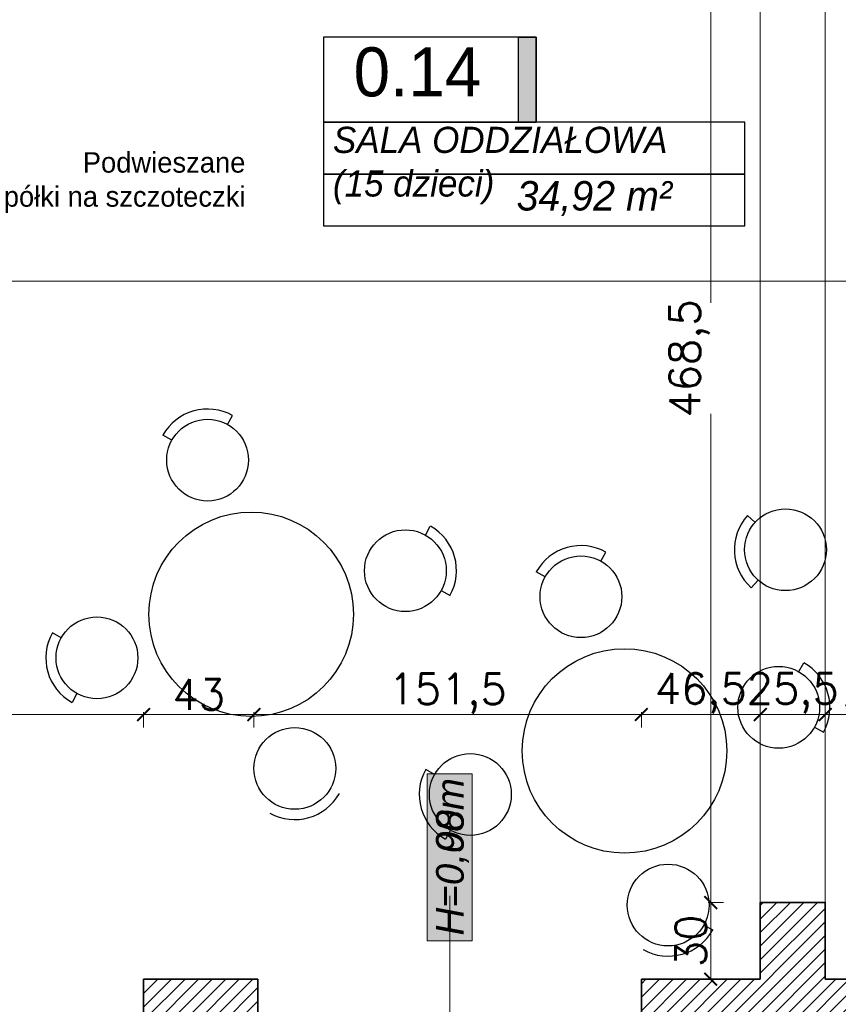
# Model space of a CAD drawing. Header units: millimetres. Extents: x -740 to 33545, y 5178 to 22494.
# Tile 167 of 256: x 10885 to 11205, y 9773 to 10158. Entities that reach past the tile are written whole.
import ezdxf
from ezdxf.lldxf.tags import DXFTag

# ---------------------------------------------------------------- set-up
doc = ezdxf.new("R2010")
doc.units = ezdxf.units.MM
doc.header["$MEASUREMENT"] = 0
doc.layers.get('Defpoints').update_dxf_attribs({"color": 252})
doc.layers.add('_I_EKO_PODKLAD 3', color=252, linetype='Continuous')
doc.layers.add('tabelki opis', color=252, linetype='Continuous')
for name, color, linetype, lineweight in [('A_istniejące ściany', 252, 'Continuous', 35), ('A_l.przerywana', 252, 'ICAD_ISO03W100', 9), ('A_opisy', 252, 'Continuous', 15), ('l.wypełnien', 252, 'Continuous', 5), ('wymiarowanie', 252, 'Continuous', 9)]:
    doc.layers.add(name, color=color, linetype=linetype, lineweight=lineweight)
doc.styles.add('ARIALL', font='GOTHIC.TTF', dxfattribs={"height": 40})
doc.styles.add('ROMANS', font='romans')
doc.styles.add('styl2', font='simplex.shx')
tags = doc.linetypes.add('ICAD_ISO03W100', pattern=[30, 12, -18]).pattern_tags.tags
tags[6:7] = [DXFTag(74, 4), DXFTag(75, 0), DXFTag(340, '0'), DXFTag(46, 1.0), DXFTag(50, 0.0), DXFTag(44, 0.0), DXFTag(45, 0.0)]
tags[4:5] = [DXFTag(74, 4), DXFTag(75, 0), DXFTag(340, '0'), DXFTag(46, 1.0), DXFTag(50, 0.0), DXFTag(44, 0.0), DXFTag(45, 0.0)]
doc.dimstyles.new('Skala 1-50', dxfattribs={"dimtxt": 12, "dimasz": 5, "dimexe": 1, "dimexo": 1, "dimgap": 1.5, "dimtad": 1, "dimdec": 1, "dimrnd": 0.5, "dimtxsty": 'styl2', "dimblk": 'ARCHTICK', "dimcen": 5, "dimadec": 0, "dimazin": 0, "dimtfac": 1, "dimtdec": 1, "dimtmove": 1, "dimatfit": 3, "dimldrblk": 'ARCHTICK', "dimfxl": 0, "dimlwd": -1, "dimlwe": -1, "dimarcsym": 0})

# ---------------------------------------------------------------- blocks, each defined once
blk = doc.blocks.new('_ArchTick')
at = {"color": 0, "linetype": 'ByBlock', "const_width": 0.15}
blk.add_lwpolyline([(-0.5, -0.5), (0.5, 0.5)], dxfattribs=at)
blk = doc.blocks.new('*D526')
at = {"layer": 'Defpoints', "color": 0}
for p in [(11174.51, 10281.34), (11155.14, 9812.76), (11174.51, 9812.76)]:
    blk.add_point(p, dxfattribs=at)
at = {"layer": 'wymiarowanie', "color": 0}
for p, q in [((11160.14, 10281.34), (11154.14, 10281.34)), ((11155.14, 10281.34), (11155.14, 10047.41)), ((11155.14, 9812.76), (11155.14, 10003.94)), ((11160.14, 9812.76), (11154.14, 9812.76))]:
    blk.add_line(p, q, dxfattribs=at)
at = {"layer": 'wymiarowanie', "color": 0, "xscale": 5, "yscale": 5, "zscale": 5}
for p, rotation in [((11155.14, 10281.34), 90), ((11155.14, 9812.76), 270)]:
    blk.add_blockref('_ArchTick', p, dxfattribs=dict(at, rotation=rotation))
at = {"layer": 'wymiarowanie', "color": 0, "insert": (11146.79, 10025.67), "char_height": 12, "attachment_point": 5, "rotation": 90, "style": 'styl2'}
blk.add_mtext('468,5', dxfattribs=at)
blk = doc.blocks.new('*D1186')
at = {"layer": 'Defpoints', "color": 0}
for p in [(11839.15, 10110.74), (10781.66, 10085.81), (11839.15, 10055.97)]:
    blk.add_point(p, dxfattribs=at)
at = {"layer": 'wymiarowanie', "color": 0}
for p, q in [((10781.66, 10060.97), (10781.66, 10054.97)), ((11839.15, 10060.97), (11839.15, 10054.97)), ((10781.66, 10055.97), (11839.15, 10055.97))]:
    blk.add_line(p, q, dxfattribs=at)
at = {"layer": 'wymiarowanie', "color": 0, "xscale": 5, "yscale": 5, "zscale": 5, "rotation": 180}
blk.add_blockref('_ArchTick', (10781.66, 10055.97), dxfattribs=at)
at = {"layer": 'wymiarowanie', "color": 0, "xscale": 5, "yscale": 5, "zscale": 5}
blk.add_blockref('_ArchTick', (11839.15, 10055.97), dxfattribs=at)
at = {"layer": 'wymiarowanie', "color": 0, "insert": (11310.4, 10064.32), "char_height": 12, "attachment_point": 5, "style": 'styl2'}
blk.add_mtext('1057,5', dxfattribs=at)
blk = doc.blocks.new('*D2211')
at = {"layer": 'Defpoints', "color": 0}
for p in [(11176.88, 9812.76), (11155.14, 9782.76), (11174.51, 9782.76)]:
    blk.add_point(p, dxfattribs=at)
at = {"layer": 'wymiarowanie', "color": 0}
for p, q in [((11160.14, 9812.76), (11154.14, 9812.76)), ((11155.14, 9812.76), (11155.14, 9782.76)), ((11160.14, 9782.76), (11154.14, 9782.76))]:
    blk.add_line(p, q, dxfattribs=at)
at = {"layer": 'wymiarowanie', "color": 0, "xscale": 5, "yscale": 5, "zscale": 5}
for p, rotation in [((11155.14, 9812.76), 90), ((11155.14, 9782.76), 270)]:
    blk.add_blockref('_ArchTick', p, dxfattribs=dict(at, rotation=rotation))
at = {"layer": 'wymiarowanie', "color": 0, "insert": (11147.34, 9797.76), "char_height": 12, "attachment_point": 5, "rotation": 90, "style": 'styl2'}
blk.add_mtext('30', dxfattribs=at)
blk = doc.blocks.new('*D2779')
at = {"layer": 'Defpoints', "color": 0}
for p in [(10933.28, 9886.31), (10783.28, 9782.76), (10933.28, 9782.76)]:
    blk.add_point(p, dxfattribs=at)
at = {"layer": 'wymiarowanie', "color": 0}
for p, q in [((10783.28, 9881.31), (10783.28, 9887.31)), ((10783.28, 9886.31), (10933.28, 9886.31)), ((10933.28, 9881.31), (10933.28, 9887.31))]:
    blk.add_line(p, q, dxfattribs=at)
at = {"layer": 'wymiarowanie', "color": 0, "xscale": 5, "yscale": 5, "zscale": 5, "rotation": 180}
blk.add_blockref('_ArchTick', (10783.28, 9886.31), dxfattribs=at)
at = {"layer": 'wymiarowanie', "color": 0, "xscale": 5, "yscale": 5, "zscale": 5}
blk.add_blockref('_ArchTick', (10933.28, 9886.31), dxfattribs=at)
at = {"layer": 'wymiarowanie', "color": 0, "insert": (10858.28, 9894.11), "char_height": 12, "attachment_point": 5, "style": 'styl2'}
blk.add_mtext('150', dxfattribs=at)
blk = doc.blocks.new('*D2780')
at = {"layer": 'Defpoints', "color": 0}
for p in [(11128.02, 9886.31), (10976.39, 9782.76), (11128.02, 9782.76)]:
    blk.add_point(p, dxfattribs=at)
at = {"layer": 'wymiarowanie', "color": 0}
for p, q in [((10976.39, 9881.31), (10976.39, 9887.31)), ((10976.39, 9886.31), (11128.02, 9886.31)), ((11128.02, 9881.31), (11128.02, 9887.31))]:
    blk.add_line(p, q, dxfattribs=at)
at = {"layer": 'wymiarowanie', "color": 0, "xscale": 5, "yscale": 5, "zscale": 5, "rotation": 180}
blk.add_blockref('_ArchTick', (10976.39, 9886.31), dxfattribs=at)
at = {"layer": 'wymiarowanie', "color": 0, "xscale": 5, "yscale": 5, "zscale": 5}
blk.add_blockref('_ArchTick', (11128.02, 9886.31), dxfattribs=at)
at = {"layer": 'wymiarowanie', "color": 0, "insert": (11052.2, 9894.51), "char_height": 12, "attachment_point": 5, "style": 'styl2'}
blk.add_mtext('151,5', dxfattribs=at)
blk = doc.blocks.new('*D2781')
at = {"layer": 'Defpoints', "color": 0}
for p in [(10976.39, 9886.31), (10933.28, 9782.76), (10976.39, 9782.76)]:
    blk.add_point(p, dxfattribs=at)
at = {"layer": 'wymiarowanie', "color": 0}
for p, q in [((10933.28, 9881.31), (10933.28, 9887.31)), ((10933.28, 9886.31), (10976.39, 9886.31)), ((10976.39, 9881.31), (10976.39, 9887.31))]:
    blk.add_line(p, q, dxfattribs=at)
at = {"layer": 'wymiarowanie', "color": 0, "xscale": 5, "yscale": 5, "zscale": 5, "rotation": 180}
blk.add_blockref('_ArchTick', (10933.28, 9886.31), dxfattribs=at)
at = {"layer": 'wymiarowanie', "color": 0, "xscale": 5, "yscale": 5, "zscale": 5}
blk.add_blockref('_ArchTick', (10976.39, 9886.31), dxfattribs=at)
at = {"layer": 'wymiarowanie', "color": 0, "insert": (10954.84, 9894.11), "char_height": 12, "attachment_point": 5, "style": 'styl2'}
blk.add_mtext('43', dxfattribs=at)
blk = doc.blocks.new('*D2782')
at = {"layer": 'Defpoints', "color": 0}
for p in [(11174.51, 9886.31), (11128.02, 9782.76), (11174.51, 9782.76)]:
    blk.add_point(p, dxfattribs=at)
at = {"layer": 'wymiarowanie', "color": 0}
for p, q in [((11128.02, 9881.31), (11128.02, 9887.31)), ((11128.02, 9886.31), (11174.51, 9886.31)), ((11174.51, 9881.31), (11174.51, 9887.31))]:
    blk.add_line(p, q, dxfattribs=at)
at = {"layer": 'wymiarowanie', "color": 0, "xscale": 5, "yscale": 5, "zscale": 5, "rotation": 180}
blk.add_blockref('_ArchTick', (11128.02, 9886.31), dxfattribs=at)
at = {"layer": 'wymiarowanie', "color": 0, "xscale": 5, "yscale": 5, "zscale": 5}
blk.add_blockref('_ArchTick', (11174.51, 9886.31), dxfattribs=at)
at = {"layer": 'wymiarowanie', "color": 0, "insert": (11151.26, 9894.66), "char_height": 12, "attachment_point": 5, "style": 'styl2'}
blk.add_mtext('46,5', dxfattribs=at)
blk = doc.blocks.new('*D2783')
at = {"layer": 'Defpoints', "color": 0}
for p in [(11199.91, 9886.31), (11199.91, 9812.76), (11174.51, 9782.76)]:
    blk.add_point(p, dxfattribs=at)
at = {"layer": 'wymiarowanie', "color": 0}
for p, q in [((11174.51, 9881.31), (11174.51, 9887.31)), ((11174.51, 9886.31), (11199.91, 9886.31)), ((11199.91, 9881.31), (11199.91, 9887.31))]:
    blk.add_line(p, q, dxfattribs=at)
at = {"layer": 'wymiarowanie', "color": 0, "xscale": 5, "yscale": 5, "zscale": 5, "rotation": 180}
blk.add_blockref('_ArchTick', (11174.51, 9886.31), dxfattribs=at)
at = {"layer": 'wymiarowanie', "color": 0, "xscale": 5, "yscale": 5, "zscale": 5}
blk.add_blockref('_ArchTick', (11199.91, 9886.31), dxfattribs=at)
at = {"layer": 'wymiarowanie', "color": 0, "insert": (11187.21, 9894.66), "char_height": 12, "attachment_point": 5, "style": 'styl2'}
blk.add_mtext('25,5', dxfattribs=at)
blk = doc.blocks.new('*D2784')
at = {"layer": 'Defpoints', "color": 0}
for p in [(11234.13, 9886.31), (11199.91, 9812.76), (11234.13, 9782.76)]:
    blk.add_point(p, dxfattribs=at)
at = {"layer": 'wymiarowanie', "color": 0}
for p, q in [((11199.91, 9881.31), (11199.91, 9887.31)), ((11199.91, 9886.31), (11234.13, 9886.31)), ((11234.13, 9881.31), (11234.13, 9887.31))]:
    blk.add_line(p, q, dxfattribs=at)
at = {"layer": 'wymiarowanie', "color": 0, "xscale": 5, "yscale": 5, "zscale": 5, "rotation": 180}
blk.add_blockref('_ArchTick', (11199.91, 9886.31), dxfattribs=at)
at = {"layer": 'wymiarowanie', "color": 0, "xscale": 5, "yscale": 5, "zscale": 5}
blk.add_blockref('_ArchTick', (11234.13, 9886.31), dxfattribs=at)
at = {"layer": 'wymiarowanie', "color": 0, "insert": (11217.02, 9894.11), "char_height": 12, "attachment_point": 5, "style": 'styl2'}
blk.add_mtext('34', dxfattribs=at)

msp = doc.modelspace()

# ---------------------------------------------------------------- hatches: boundary and pattern name
at = {"layer": 'A_opisy', "ltscale": 0.3}
msp.add_hatch(color=256, dxfattribs=at).paths.add_polyline_path([(11044.25, 9797.7), (11044.25, 9863.16), (11061.78, 9863.16), (11061.78, 9797.7)])
msp.add_hatch(color=256, dxfattribs=at).paths.add_polyline_path([(11044.25, 9797.7), (11044.25, 9863.16), (11061.78, 9863.16), (11061.78, 9797.7)])
msp.add_hatch(color=256, dxfattribs=at).paths.add_polyline_path([(11044.25, 9797.7), (11044.25, 9863.16), (11061.78, 9863.16), (11061.78, 9797.7)])
msp.add_hatch(color=256, dxfattribs=at).paths.add_polyline_path([(11044.25, 9797.7), (11044.25, 9863.16), (11061.78, 9863.16), (11061.78, 9797.7)])
at = {"layer": 'l.wypełnien'}
h = msp.add_hatch(dxfattribs=at)
h.set_pattern_fill('ANSI31', color=256, scale=30, style=0)
h.paths.add_polyline_path([(10913.66, 10402.52), (10997.39, 10402.52), (11117.42, 10402.52), (11176.61, 10402.52), (11176.61, 10401.46), (11164.43, 10401.46), (11164.43, 10399.14), (11180.1, 10399.14), (11180.1, 10402.52), (11291.35, 10402.52), (11291.35, 10359.34), (11212.91, 10359.34), (11212.91, 10281.34), (11174.51, 10281.34), (11174.51, 10359.34), (11117.42, 10359.34), (10913.66, 10359.34)])
h.paths.add_polyline_path([(11186.51, 10326.34), (11186.51, 10347.34), (11200.91, 10347.34), (11200.91, 10326.34)], flags=16)
h.paths.add_polyline_path([(11186.51, 10326.34), (11186.51, 10347.34), (11200.91, 10347.34), (11200.91, 10326.34)], flags=0)
h.paths.add_polyline_path([(11186.51, 10293.34), (11186.51, 10314.34), (11200.91, 10314.34), (11200.91, 10293.34)], flags=16)
h.paths.add_polyline_path([(11186.51, 10293.34), (11186.51, 10314.34), (11200.91, 10314.34), (11200.91, 10293.34)], flags=0)
h.paths.add_polyline_path([(11234.13, 9739.58), (11234.13, 9782.76), (11199.91, 9782.76), (11199.91, 9812.76), (11174.51, 9812.76), (11174.51, 9782.76), (11128.02, 9782.76), (11128.02, 9739.58)])
h.paths.add_polyline_path([(10477.77, 9782.76), (10504.8, 9782.76), (10504.8, 9762.76), (10529.35, 9762.99), (10529.35, 9782.76), (10587.7, 9782.76), (10587.7, 9739.58), (10477.77, 9739.58)])
h.paths.add_polyline_path([(10783.28, 9739.58), (10783.28, 9782.76), (10737.7, 9782.76), (10737.7, 9739.58)])
h.paths.add_polyline_path([(10978.02, 9739.58), (10978.02, 9782.76), (10933.28, 9782.76), (10933.28, 9739.58)])
h.paths.add_polyline_path([(10769.66, 10359.34), (10771.66, 10359.34), (10771.66, 10402.52), (10736.26, 10402.52), (10736.26, 10359.34)])
h.paths.add_polyline_path([(10457.77, 9739.58), (10457.77, 9782.76), (10477.77, 9782.76), (10477.77, 9739.58), (10470.93, 9739.58)])
h.paths.add_polyline_path([(10771.66, 10359.34), (10771.66, 10402.52), (10791.66, 10402.52), (10791.66, 10359.34)])
h.paths.add_polyline_path([(10913.66, 10359.34), (10913.66, 10402.52), (10893.66, 10402.52), (10893.66, 10359.34)])
h.paths.add_polyline_path([(10504.8, 9762.76), (10504.8, 9782.76), (10529.35, 9782.76), (10529.35, 9762.99)])
at = {"layer": 'tabelki opis'}
msp.add_hatch(color=256, dxfattribs=at).paths.add_polyline_path([(11086.85, 10118.13), (11086.85, 10151.4), (11079.89, 10151.4), (11079.89, 10118.13)])

# ---------------------------------------------------------------- linework, layer by layer
at = {"layer": '_I_EKO_PODKLAD 3', "ltscale": 500}
for p, q in [((10966.11, 9999.85), (10968.06, 10003.34)), ((10966.11, 9999.85), (10968.06, 10003.34)), ((10944.34, 9993.7), (10940.84, 9995.65)), ((10944.34, 9993.7), (10940.84, 9995.65)), ((11172.49, 9961.54), (11169.51, 9964.22)), ((11172.49, 9961.54), (11169.51, 9964.22)), ((11043.49, 9956.58), (11045.44, 9960.07)), ((11043.49, 9956.58), (11045.44, 9960.07)), ((11112.17, 9946.38), (11114.12, 9949.87)), ((11112.17, 9946.38), (11114.12, 9949.87)), ((11090.4, 9940.23), (11086.91, 9942.18)), ((11090.4, 9940.23), (11086.91, 9942.18)), ((11173.65, 9938.94), (11170.97, 9935.97)), ((11173.65, 9938.94), (11170.97, 9935.97)), ((11049.64, 9934.8), (11053.14, 9932.85)), ((11049.64, 9934.8), (11053.14, 9932.85)), ((10901.06, 9916.32), (10897.57, 9918.27)), ((10901.06, 9916.32), (10897.57, 9918.27)), ((11189.55, 9903.11), (11191.5, 9906.6)), ((11189.55, 9903.11), (11191.5, 9906.6)), ((10907.21, 9894.54), (10905.26, 9891.05)), ((10907.21, 9894.54), (10905.26, 9891.05)), ((11195.71, 9881.33), (11199.2, 9879.38)), ((11195.71, 9881.33), (11199.2, 9879.38)), ((11047.12, 9862.85), (11043.63, 9864.8)), ((11047.12, 9862.85), (11043.63, 9864.8)), ((11053.28, 9841.07), (11051.32, 9837.58)), ((11053.28, 9841.07), (11051.32, 9837.58)), ((11152.43, 9803.95), (11155.92, 9802)), ((11152.43, 9803.95), (11155.92, 9802))]:
    msp.add_line(p, q, dxfattribs=at)
at = {"layer": '_I_EKO_PODKLAD 3', "color": 252, "ltscale": 500}
for p, q in [((10966.11, 9999.85), (10968.06, 10003.34)), ((10966.11, 9999.85), (10968.06, 10003.34)), ((10944.34, 9993.7), (10940.84, 9995.65)), ((10944.34, 9993.7), (10940.84, 9995.65)), ((11172.49, 9961.54), (11169.51, 9964.22)), ((11172.49, 9961.54), (11169.51, 9964.22)), ((11043.49, 9956.58), (11045.44, 9960.07)), ((11043.49, 9956.58), (11045.44, 9960.07)), ((11112.17, 9946.38), (11114.12, 9949.87)), ((11112.17, 9946.38), (11114.12, 9949.87)), ((11090.4, 9940.23), (11086.91, 9942.18)), ((11090.4, 9940.23), (11086.91, 9942.18)), ((11173.65, 9938.94), (11170.97, 9935.97)), ((11173.65, 9938.94), (11170.97, 9935.97)), ((11049.64, 9934.8), (11053.14, 9932.85)), ((11049.64, 9934.8), (11053.14, 9932.85)), ((10901.06, 9916.32), (10897.57, 9918.27)), ((10901.06, 9916.32), (10897.57, 9918.27)), ((11189.55, 9903.11), (11191.5, 9906.6)), ((11189.55, 9903.11), (11191.5, 9906.6)), ((10907.21, 9894.54), (10905.26, 9891.05)), ((10907.21, 9894.54), (10905.26, 9891.05)), ((11195.71, 9881.33), (11199.2, 9879.38)), ((11195.71, 9881.33), (11199.2, 9879.38)), ((11047.12, 9862.85), (11043.63, 9864.8)), ((11047.12, 9862.85), (11043.63, 9864.8)), ((11053.28, 9841.07), (11051.32, 9837.58)), ((11053.28, 9841.07), (11051.32, 9837.58)), ((11152.43, 9803.95), (11155.92, 9802)), ((11152.43, 9803.95), (11155.92, 9802))]:
    msp.add_line(p, q, dxfattribs=at)
at = {"layer": '_I_EKO_PODKLAD 3', "ltscale": 500}
for centre, radius in [((10958.3, 9985.89), 16), ((10958.3, 9985.89), 16), ((10975.35, 9925.56), 40), ((10975.35, 9925.56), 40), ((11184.37, 9950.82), 16), ((11184.37, 9950.82), 16), ((11035.68, 9942.61), 16), ((11035.68, 9942.61), 16), ((11104.36, 9932.42), 16), ((11104.36, 9932.42), 16), ((10915.02, 9908.51), 16), ((10915.02, 9908.51), 16), ((11121.41, 9872.09), 40), ((11121.41, 9872.09), 40), ((11181.74, 9889.14), 16), ((11181.74, 9889.14), 16), ((10992.41, 9865.23), 16), ((10992.41, 9865.23), 16), ((11061.09, 9855.04), 16), ((11061.09, 9855.04), 16), ((11138.47, 9811.76), 16), ((11138.47, 9811.76), 16)]:
    msp.add_circle(centre, radius, dxfattribs=at)
at = {"layer": '_I_EKO_PODKLAD 3', "color": 252, "ltscale": 500}
for centre, radius in [((10958.3, 9985.89), 16), ((10958.3, 9985.89), 16), ((10975.35, 9925.56), 40), ((10975.35, 9925.56), 40), ((11184.37, 9950.82), 16), ((11184.37, 9950.82), 16), ((11035.68, 9942.61), 16), ((11035.68, 9942.61), 16), ((11104.36, 9932.42), 16), ((11104.36, 9932.42), 16), ((10915.02, 9908.51), 16), ((10915.02, 9908.51), 16), ((11121.41, 9872.09), 40), ((11121.41, 9872.09), 40), ((11181.74, 9889.14), 16), ((11181.74, 9889.14), 16), ((10992.41, 9865.23), 16), ((10992.41, 9865.23), 16), ((11061.09, 9855.04), 16), ((11061.09, 9855.04), 16), ((11138.47, 9811.76), 16), ((11138.47, 9811.76), 16)]:
    msp.add_circle(centre, radius, dxfattribs=at)
at = {"layer": '_I_EKO_PODKLAD 3', "ltscale": 500}
for centre, start, end in [((10958.3, 9985.89), 60.7838, 150.7838), ((10958.3, 9985.89), 60.7838, 150.7838), ((11184.37, 9950.82), 137.955, 227.955), ((11184.37, 9950.82), 137.955, 227.955), ((11035.68, 9942.61), 330.7838, 60.7838), ((11035.68, 9942.61), 330.7838, 60.7838), ((11104.36, 9932.42), 60.7838, 150.7838), ((11104.36, 9932.42), 60.7838, 150.7838), ((10915.02, 9908.51), 150.7838, 240.7838), ((10915.02, 9908.51), 150.7838, 240.7838), ((11181.74, 9889.14), 330.7838, 60.7838), ((11181.74, 9889.14), 330.7838, 60.7838), ((11061.09, 9855.04), 150.7838, 240.7838), ((11061.09, 9855.04), 150.7838, 240.7838), ((10992.41, 9865.23), 240.7838, 330.7838), ((10992.41, 9865.23), 240.7838, 330.7838), ((11138.47, 9811.76), 240.7838, 330.7838), ((11138.47, 9811.76), 240.7838, 330.7838)]:
    msp.add_arc(centre, 20, start, end, dxfattribs=at)
at = {"layer": '_I_EKO_PODKLAD 3', "color": 252, "ltscale": 500}
for centre, start, end in [((10958.3, 9985.89), 60.7838, 150.7838), ((10958.3, 9985.89), 60.7838, 150.7838), ((11184.37, 9950.82), 137.955, 227.955), ((11184.37, 9950.82), 137.955, 227.955), ((11035.68, 9942.61), 330.7838, 60.7838), ((11035.68, 9942.61), 330.7838, 60.7838), ((11104.36, 9932.42), 60.7838, 150.7838), ((11104.36, 9932.42), 60.7838, 150.7838), ((10915.02, 9908.51), 150.7838, 240.7838), ((10915.02, 9908.51), 150.7838, 240.7838), ((11181.74, 9889.14), 330.7838, 60.7838), ((11181.74, 9889.14), 330.7838, 60.7838), ((11061.09, 9855.04), 150.7838, 240.7838), ((11061.09, 9855.04), 150.7838, 240.7838), ((10992.41, 9865.23), 240.7838, 330.7838), ((10992.41, 9865.23), 240.7838, 330.7838), ((11138.47, 9811.76), 240.7838, 330.7838), ((11138.47, 9811.76), 240.7838, 330.7838)]:
    msp.add_arc(centre, 20, start, end, dxfattribs=at)
at = {"layer": 'A_istniejące ściany'}
for points in [[(11199.91, 9782.76), (11199.91, 9812.76), (11174.51, 9812.76), (11174.51, 9782.76)], [(10978.02, 9782.76), (10933.28, 9782.76)], [(10933.28, 9782.76), (10933.28, 9739.58)], [(10978.02, 9739.58), (10978.02, 9782.76)], [(11174.51, 9782.76), (11128.02, 9782.76)], [(11128.02, 9782.76), (11128.02, 9739.58)], [(11234.13, 9782.76), (11199.91, 9782.76)]]:
    msp.add_lwpolyline(points, dxfattribs=at)
at = {"layer": 'A_l.przerywana', "ltscale": 0.3}
msp.add_lwpolyline([(11199.91, 9812.76), (11174.51, 9812.76), (11174.51, 10281.34), (11199.91, 10281.34)], close=True, dxfattribs=at)
at = {"layer": 'A_opisy'}
msp.add_line((11053.02, 9681.91), (11053.02, 9815.38), dxfattribs=at)
at = {"layer": 'A_opisy', "ltscale": 0.3}
msp.add_lwpolyline([(11044.25, 9797.7), (11044.25, 9863.16), (11061.78, 9863.16), (11061.78, 9797.7)], close=True, dxfattribs=at)
msp.add_lwpolyline([(11044.25, 9797.7), (11044.25, 9863.16), (11061.78, 9863.16), (11061.78, 9797.7)], close=True, dxfattribs=at)
msp.add_lwpolyline([(11044.25, 9797.7), (11044.25, 9863.16), (11061.78, 9863.16), (11061.78, 9797.7)], close=True, dxfattribs=at)
msp.add_lwpolyline([(11044.25, 9797.7), (11044.25, 9863.16), (11061.78, 9863.16), (11061.78, 9797.7)], close=True, dxfattribs=at)
at = {"layer": 'tabelki opis'}
for points in [[(11086.85, 10151.4), (11003.69, 10151.4), (11003.69, 10118.13), (11086.85, 10118.13), (11086.85, 10151.4)], [(11003.69, 10097.86), (11168.42, 10097.86), (11168.42, 10118.13), (11003.69, 10118.13), (11003.69, 10097.86)], [(11003.69, 10077.58), (11168.42, 10077.58), (11168.42, 10097.86), (11003.69, 10097.86), (11003.69, 10077.58)]]:
    msp.add_lwpolyline(points, dxfattribs=at)
msp.add_lwpolyline([(11086.85, 10118.13), (11079.89, 10118.13), (11079.89, 10151.4), (11086.85, 10151.4)], close=True, dxfattribs=at)

# ---------------------------------------------------------------- texts
at = {"layer": 'A_opisy', "ltscale": 0.3, "char_height": 10.8, "width": 109.7533, "attachment_point": 1, "rotation": 90, "style": 'ARIALL'}
for s, insert in [('\\pi43.41246;{\\fArial|b0|i1|c238|p34;153}\\P\\pi43.29366;{\\fArial|b0|i1|c238|p34;175}', (11037.92, 9636.58)), ('{\\fArial|b0|i1|c238|p34;H=0,00m}', (11047.7, 9799.82)), ('{\\fArial|b0|i1|c238|p34;H=0,98m}', (11047.7, 9799.82))]:
    msp.add_mtext(s, dxfattribs=dict(at, insert=insert))
at = {"layer": 'tabelki opis', "attachment_point": 1}
for s, insert, char_height, width in [('{\\fCentury Gothic|b0|i0|c238|p34;0.14}', (11015.42, 10147.44), 19.2, 56.7), ('{\\fCentury Gothic|b0|i1|c238|p34;SALA ODDZIAŁOWA}\\P{\\fCentury Gothic|b0|i1|c238|p34;(15 dzieci)}', (11007.33, 10116.35), 10.24, 164.736), ('{\\fCentury Gothic|b0|i1|c238|p34;34,92 m²}', (11079.19, 10095.1), 11.52, 68.7387)]:
    msp.add_mtext(s, dxfattribs=dict(at, insert=insert, char_height=char_height, width=width))
at = {"layer": 'wymiarowanie', "linetype": 'Continuous', "width": 327.6277, "attachment_point": 3, "style": 'ROMANS'}
for s, insert, char_height in [('{\\fCentury Gothic|b0|i0|c238|p0;Mobilna ścianka wydzielająca strefę }{\\fCentury Gothic|b0|i0|c238|p0;wypoczynku}\\P{\\fCentury Gothic|b0|i0|c238|p0; }', (11412.45, 10193.3), 12), ('\\pi104.31218;{\\Fsimplex8;\\T0.75000;}\\P{\\fCentury Gothic|b0|i0|c238|p0;\\H0.57143x;Podwieszane}\\P{\\fCentury Gothic|b0|i0|c238|p0;\\H0.57143x;półki na szczoteczki}', (10973.1, 10129.74), 14)]:
    msp.add_mtext(s, dxfattribs=dict(at, insert=insert, char_height=char_height))
at = {"layer": 'wymiarowanie', "insert": (5416.61, 10130.15), "char_height": 12, "width": 621.5287, "attachment_point": 1}
msp.add_mtext('\\pi463.76474;{\\fCentury Gothic|b0|i0|c238|p34;Obróbka cokołowa}\\P\\pi223.76474;{\\fCentury Gothic|b0|i0|c238|p34; z blachy stalowej powlekanej w kolorze RAL 7016}', dxfattribs=at)

# ---------------------------------------------------------------- dimensions: what is measured, and where the dimension line sits
at = {"layer": 'wymiarowanie'}
dim = msp.add_linear_dim(base=(11155.14, 9812.76), p1=(11174.51, 10281.34), p2=(11174.51, 9812.76), angle=90, dimstyle='Skala 1-50', dxfattribs=at)
dim.commit()
dim.dimension.update_dxf_attribs({"geometry": '*D526', "text_midpoint": (11155.14, 10025.67), "dimtype": 160})
for base, p1, p2, picture, middle in [((11839.15, 10055.97), (10781.66, 10085.81), (11839.15, 10110.74), '*D1186', (11310.4, 10064.32)), ((10933.28, 9886.31), (10783.28, 9782.76), (10933.28, 9782.76), '*D2779', (10858.28, 9894.11)), ((10976.39, 9886.31), (10933.28, 9782.76), (10976.39, 9782.76), '*D2781', (10954.84, 9894.11)), ((11128.02, 9886.31), (10976.39, 9782.76), (11128.02, 9782.76), '*D2780', (11052.2, 9894.51)), ((11174.51, 9886.31), (11128.02, 9782.76), (11174.51, 9782.76), '*D2782', (11151.26, 9894.66)), ((11234.13, 9886.31), (11199.91, 9812.76), (11234.13, 9782.76), '*D2784', (11217.02, 9894.11))]:
    dim = msp.add_linear_dim(base=base, p1=p1, p2=p2, dimstyle='Skala 1-50', dxfattribs=at)
    dim.commit()
    dim.dimension.update_dxf_attribs({"geometry": picture, "text_midpoint": middle})
dim = msp.add_linear_dim(base=(11199.91, 9886.31), p1=(11174.51, 9782.76), p2=(11199.91, 9812.76), dimstyle='Skala 1-50', dxfattribs=at)
dim.commit()
dim.dimension.update_dxf_attribs({"geometry": '*D2783', "text_midpoint": (11187.21, 9886.31), "dimtype": 160})
dim = msp.add_linear_dim(base=(11155.14, 9782.76), p1=(11176.88, 9812.76), p2=(11174.51, 9782.76), angle=90, dimstyle='Skala 1-50', dxfattribs=at)
dim.commit()
dim.dimension.update_dxf_attribs({"geometry": '*D2211', "text_midpoint": (11147.34, 9797.76)})

doc.saveas('drawing.dxf')
